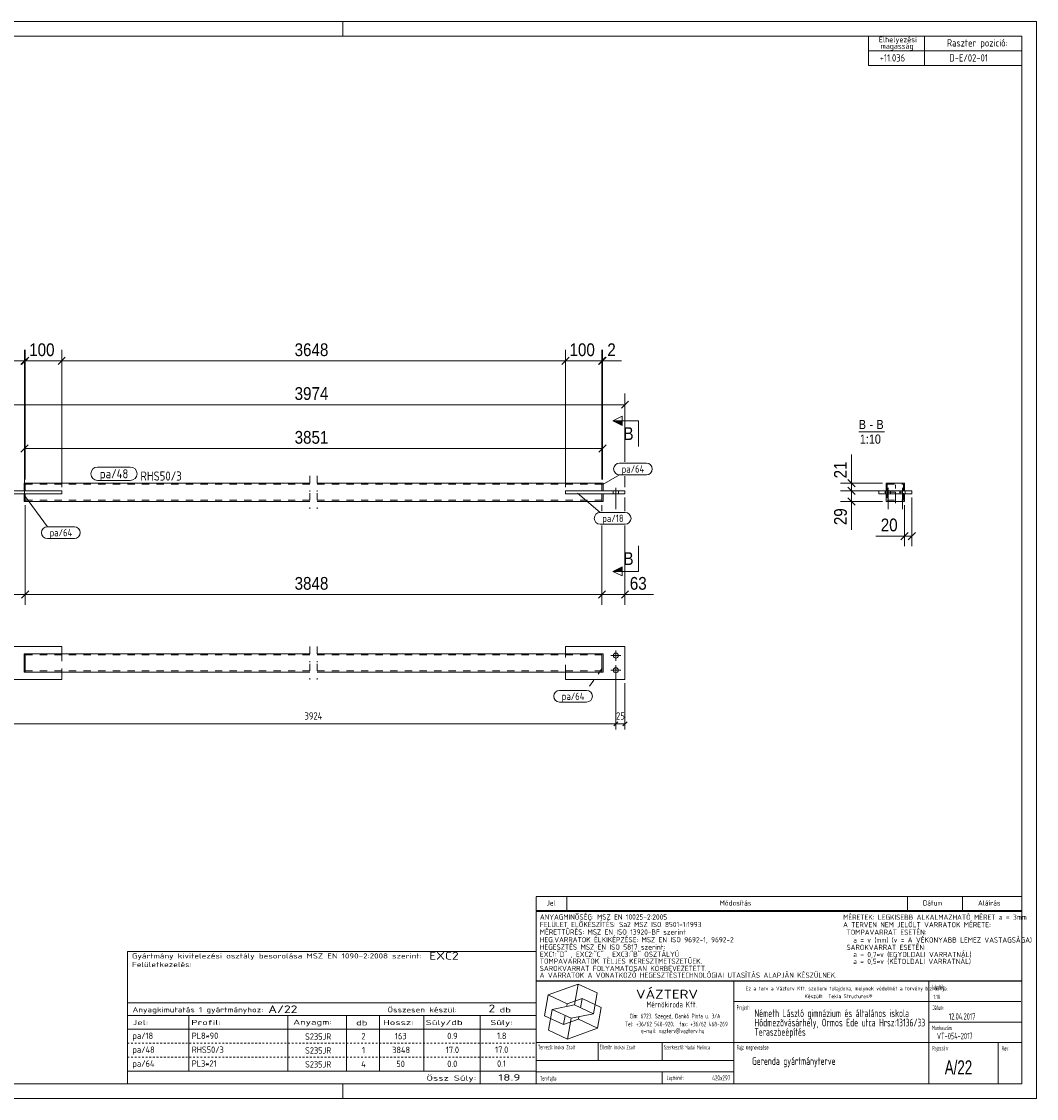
# Model space of a CAD drawing. Header units: millimetres. Extents: x 1 to 419, y 1 to 296.
# Tile 2 of 2: x 141 to 419, y 1 to 296. Entities that reach past the tile are written whole.
import ezdxf

# ---------------------------------------------------------------- set-up
doc = ezdxf.new("R2010")
doc.units = ezdxf.units.MM
for name, pattern in [('XKITLINE00', [0]), ('XKITLINE02', [4, 2, -2]), ('XKITLINE03', [6, 3, -1, 1, -1]), ('XKITLINE04', [3, 0.5, -0.5, 0.5, -0.5, 0.5, -0.5])]:
    doc.linetypes.add(name, pattern=pattern)
for name, color, linetype, lineweight in [('Bemassung', 1, 'Continuous', 0), ('Schnitt', 6, 'Continuous', 0), ('Schrauben', 7, 'Continuous', 0), ('Teil', 7, 'Continuous', 0), ('Text', 5, 'Continuous', 0), ('Ueberschrift', 7, 'Continuous', 0), ('Zeichnungsrahmen', 3, 'Continuous', 0)]:
    doc.layers.add(name, color=color, linetype=linetype, lineweight=lineweight)
doc.styles.add('ARIAL', font='ARIAL.TTF')
doc.styles.add('ISOCPEUR', font='ISOCPEUR.TTF')
doc.styles.add('ISOCPEUR_BOLD', font='ARIAL.TTF')

msp = doc.modelspace()

# ---------------------------------------------------------------- hatches: boundary and pattern name
at = {"layer": 'Schnitt'}
for points in [[(305.49, 185.37), (302.99, 186.62), (305.49, 186.62)], [(305.49, 145.38), (302.99, 145.38), (305.49, 146.63)]]:
    msp.add_hatch(color=256, dxfattribs=at).paths.add_polyline_path(points, flags=17)

# ---------------------------------------------------------------- linework, layer by layer
at = {"layer": 'Bemassung', "linetype": 'XKITLINE00', "lineweight": 0}
for p, q in [((142.44, 203.65), (140.85, 202.06)), ((142.98, 204.04), (141, 202.06)), ((142.59, 203.65), (141, 202.06)), ((141.84, 165.55), (141.84, 206.1)), ((141.99, 170.55), (141.99, 206.1)), ((141.99, 170.55), (141.99, 206.1)), ((152.98, 204.04), (151, 202.06)), ((152.98, 204.04), (151, 202.06)), ((151.99, 168.45), (151.99, 206.1)), ((151.99, 168.45), (151.99, 206.1)), ((290.98, 204.04), (289, 202.06)), ((290.59, 203.65), (289, 202.06)), ((289.99, 168.45), (289.99, 206.1)), ((289.99, 168.45), (289.99, 206.1)), ((300.98, 204.04), (299, 202.06)), ((300.76, 203.81), (299, 202.06)), ((301.13, 204.04), (299.15, 202.06)), ((299.99, 170.55), (299.99, 206.1)), ((299.99, 170.55), (299.99, 206.1)), ((300.14, 170.55), (300.14, 206.1)), ((141.84, 203.05), (136.62, 203.05)), ((141.84, 203.05), (136.62, 203.05)), ((141.84, 203.05), (141.99, 203.05)), ((141.99, 203.05), (151.99, 203.05)), ((151.99, 203.05), (289.99, 203.05)), ((289.99, 203.05), (299.99, 203.05)), ((299.99, 203.05), (300.14, 203.05)), ((300.14, 203.05), (305.36, 203.05)), ((300.14, 203.05), (305.36, 203.05)), ((307.28, 192.04), (305.3, 190.06)), ((306.29, 175.43), (306.29, 194.1)), ((135.69, 191.05), (306.29, 191.05)), ((142.83, 180.04), (140.85, 178.06)), ((141.84, 165.55), (141.84, 182.1)), ((301.13, 180.04), (299.15, 178.06)), ((300.14, 170.55), (300.14, 182.1)), ((141.84, 179.05), (300.14, 179.05)), ((368.35, 169.55), (368.35, 177.37)), ((368.35, 169.55), (368.35, 177.37)), ((306.29, 168.45), (306.29, 171.43)), ((376.85, 169.55), (365.3, 169.55)), ((367.36, 170.54), (369.34, 168.56)), ((367.36, 168.44), (369.34, 166.46)), ((367.36, 168.44), (369.34, 166.46)), ((368.35, 167.45), (368.35, 169.55)), ((306.29, 165.65), (306.29, 161.91)), ((376.85, 167.45), (365.3, 167.45)), ((376.85, 167.45), (365.3, 167.45)), ((367.36, 165.54), (369.34, 163.56)), ((368.35, 164.55), (368.35, 167.45)), ((384.85, 165.65), (384.85, 152.25)), ((141.99, 163.55), (141.99, 136.25)), ((141.99, 163.55), (141.99, 136.25)), ((299.99, 163.55), (299.99, 161.91)), ((299.99, 163.55), (299.99, 161.91)), ((376.85, 164.55), (365.3, 164.55)), ((368.35, 164.55), (368.35, 156.73)), ((368.35, 164.55), (368.35, 156.73)), ((382.85, 163.55), (382.85, 152.25)), ((299.99, 157.91), (299.99, 136.25)), ((299.99, 157.91), (299.99, 136.25)), ((306.29, 157.91), (306.29, 136.25)), ((382.85, 155.05), (375.04, 155.05)), ((382.85, 155.05), (375.04, 155.05)), ((383.84, 156.04), (381.86, 154.06)), ((382.85, 155.05), (384.85, 155.05)), ((385.84, 156.04), (383.86, 154.06)), ((135.69, 139.05), (141.99, 139.05)), ((142.98, 140.04), (141, 138.06)), ((142.98, 140.04), (141, 138.06)), ((141.99, 139.05), (299.99, 139.05)), ((300.98, 140.04), (299, 138.06)), ((300.98, 140.04), (299, 138.06)), ((299.99, 139.05), (306.29, 139.05)), ((307.28, 140.04), (305.3, 138.06)), ((306.29, 139.05), (314.11, 139.05)), ((306.29, 139.05), (314.11, 139.05)), ((303.79, 117.3), (303.79, 107.18)), ((303.79, 117.3), (303.79, 102.03)), ((306.29, 114.8), (306.29, 102.03)), ((138.19, 103.63), (303.79, 103.63)), ((304.36, 104.19), (303.23, 103.06)), ((304.36, 104.19), (303.23, 103.06)), ((303.79, 104.38), (303.79, 102.03)), ((303.79, 103.63), (306.29, 103.63)), ((306.86, 104.19), (305.73, 103.06))]:
    msp.add_line(p, q, dxfattribs=at)
at = {"layer": 'Bemassung'}
for p in [(141.84, 203.05), (141.99, 203.05), (141.99, 203.05), (151.99, 203.05), (151.99, 203.05), (289.99, 203.05), (289.99, 203.05), (299.99, 203.05), (299.99, 203.05), (300.14, 203.05), (306.29, 191.05), (141.84, 179.05), (300.14, 179.05), (368.35, 169.55), (368.35, 167.45), (368.35, 167.45), (368.35, 164.55), (382.85, 155.05), (384.85, 155.05), (141.99, 139.05), (141.99, 139.05), (299.99, 139.05), (299.99, 139.05), (306.29, 139.05), (303.79, 103.63), (303.79, 103.63), (306.29, 103.63)]:
    msp.add_point(p, dxfattribs=at)
at = {"layer": 'Schnitt', "linetype": 'XKITLINE00', "lineweight": 0}
for p, q in [((302.99, 186.62), (305.49, 187.87)), ((302.99, 186.62), (305.49, 185.37)), ((309.99, 186.62), (302.99, 186.62)), ((305.49, 185.37), (305.49, 187.87)), ((309.99, 186.62), (309.99, 179.62)), ((309.99, 145.38), (309.99, 152.38)), ((302.99, 145.38), (305.49, 146.63)), ((305.49, 144.13), (302.99, 145.38)), ((309.99, 145.38), (302.99, 145.38)), ((305.49, 146.63), (305.49, 144.13))]:
    msp.add_line(p, q, dxfattribs=at)
at = {"layer": 'Schrauben', "linetype": 'XKITLINE00', "lineweight": 0}
for p, q in [((303.79, 168.25), (303.79, 162.45)), ((303.79, 168.25), (303.79, 162.45)), ((378.35, 168.25), (378.35, 162.45)), ((382.35, 168.25), (382.35, 162.45)), ((303.09, 167.45), (303.09, 166.65)), ((303.09, 167.45), (303.09, 166.65)), ((304.49, 167.45), (304.49, 166.65)), ((304.49, 167.45), (304.49, 166.65)), ((377.65, 167.45), (377.65, 166.65)), ((379.05, 167.45), (379.05, 166.65)), ((381.65, 167.45), (381.65, 166.65)), ((383.05, 167.45), (383.05, 166.65)), ((302.39, 122.3), (305.19, 122.3)), ((303.79, 120.9), (303.79, 123.7)), ((302.39, 118.3), (305.19, 118.3)), ((303.79, 116.9), (303.79, 119.7))]:
    msp.add_line(p, q, dxfattribs=at)
for centre in [(303.79, 122.3), (303.79, 118.3)]:
    msp.add_circle(centre, 0.7, dxfattribs=at)
at = {"layer": 'Teil', "linetype": 'XKITLINE02', "lineweight": 0}
for p, q in [((219.99, 171.55), (219.99, 167.25)), ((221.99, 171.55), (221.99, 167.25)), ((141.99, 169.55), (141.99, 168.95)), ((141.99, 169.25), (219.99, 169.25)), ((221.99, 169.25), (299.99, 169.25)), ((299.99, 169.55), (299.99, 168.95)), ((382.85, 169.55), (377.85, 169.55)), ((377.85, 169.55), (377.85, 167.45)), ((378.15, 169.25), (378.15, 167.45)), ((378.15, 169.25), (382.55, 169.25)), ((382.55, 169.25), (382.55, 167.45)), ((382.85, 169.55), (382.85, 167.45)), ((141.69, 167.45), (141.99, 167.45)), ((141.99, 166.65), (141.69, 166.65)), ((151.99, 167.45), (141.99, 167.45)), ((141.99, 166.65), (151.99, 166.65)), ((151.99, 166.65), (151.99, 167.45)), ((219.99, 166.85), (219.99, 162.55)), ((221.99, 166.85), (221.99, 162.55)), ((299.99, 167.45), (289.99, 167.45)), ((289.99, 167.45), (289.99, 166.65)), ((289.99, 166.65), (299.99, 166.65)), ((299.99, 167.45), (300.29, 167.45)), ((299.99, 166.65), (300.29, 166.65)), ((377.85, 164.55), (377.85, 167.45)), ((377.85, 167.45), (378.15, 167.45)), ((382.85, 167.45), (377.85, 167.45)), ((377.85, 166.65), (382.85, 166.65)), ((377.85, 166.65), (378.15, 166.65)), ((378.15, 167.45), (378.15, 164.85)), ((382.55, 164.85), (382.55, 167.45)), ((382.55, 167.45), (382.85, 167.45)), ((382.85, 166.65), (382.55, 166.65)), ((382.85, 164.55), (382.85, 167.45)), ((141.99, 164.92), (141.99, 165.15)), ((141.99, 164.55), (141.99, 165.15)), ((141.99, 164.85), (219.99, 164.85)), ((221.99, 164.85), (299.99, 164.85)), ((299.99, 164.55), (299.99, 165.15)), ((377.85, 164.55), (382.85, 164.55)), ((378.15, 164.85), (382.55, 164.85)), ((219.99, 124.8), (219.99, 120.5)), ((221.99, 124.8), (221.99, 120.5)), ((141.99, 122.8), (141.69, 122.8)), ((141.69, 122.8), (141.69, 117.8)), ((141.99, 122.8), (141.99, 117.8)), ((141.99, 122.8), (141.99, 122.2)), ((219.99, 122.5), (141.99, 122.5)), ((151.99, 122.8), (151.99, 117.8)), ((151.99, 122.8), (151.99, 122.5)), ((299.99, 122.5), (221.99, 122.5)), ((289.99, 117.8), (289.99, 122.8)), ((289.99, 122.8), (289.99, 122.5)), ((299.99, 117.8), (299.99, 122.8)), ((299.99, 122.8), (300.29, 122.8)), ((299.99, 122.8), (299.99, 122.2)), ((300.29, 117.8), (300.29, 122.8)), ((141.99, 117.8), (141.99, 118.4)), ((219.99, 118.1), (141.99, 118.1)), ((151.99, 117.8), (151.99, 118.1)), ((219.99, 120.1), (219.99, 115.8)), ((221.99, 120.1), (221.99, 115.8)), ((299.99, 118.1), (221.99, 118.1)), ((289.99, 117.8), (289.99, 118.1)), ((299.99, 117.8), (299.99, 118.4)), ((141.99, 117.8), (141.69, 117.8)), ((151.99, 117.85), (151.99, 117.8)), ((289.99, 117.85), (289.99, 117.8)), ((299.99, 117.8), (300.29, 117.8))]:
    msp.add_line(p, q, dxfattribs=at)
at = {"layer": 'Teil', "linetype": 'XKITLINE00', "lineweight": 0}
for p, q in [((141.99, 169.55), (141.69, 169.55)), ((141.69, 169.55), (141.69, 167.45)), ((141.99, 167.45), (141.99, 169.55)), ((141.99, 169.55), (219.99, 169.55)), ((141.99, 168.95), (141.99, 167.45)), ((221.99, 169.55), (299.99, 169.55)), ((300.29, 169.55), (299.99, 169.55)), ((299.99, 169.55), (299.99, 167.45)), ((299.99, 168.95), (299.99, 167.45)), ((300.29, 167.45), (300.29, 169.55)), ((377.85, 167.45), (377.85, 169.55)), ((377.85, 169.55), (382.85, 169.55)), ((382.85, 169.55), (382.85, 167.45)), ((135.69, 167.45), (151.99, 167.45)), ((135.69, 166.65), (151.99, 166.65)), ((141.69, 164.55), (141.69, 166.65)), ((141.99, 165.15), (141.99, 166.65)), ((141.99, 164.55), (141.99, 166.65)), ((151.99, 166.65), (151.99, 167.45)), ((289.99, 167.45), (306.29, 167.45)), ((289.99, 166.65), (289.99, 167.45)), ((306.29, 166.65), (289.99, 166.65)), ((299.99, 164.55), (299.99, 166.65)), ((299.99, 166.65), (299.99, 165.15)), ((300.29, 164.55), (300.29, 166.65)), ((306.29, 167.45), (306.29, 166.65)), ((384.85, 167.45), (375.85, 167.45)), ((375.85, 167.45), (375.85, 166.65)), ((384.85, 166.65), (375.85, 166.65)), ((377.85, 166.65), (377.85, 164.55)), ((382.85, 166.65), (382.85, 164.55)), ((384.85, 167.45), (384.85, 166.65)), ((141.99, 164.55), (141.69, 164.55)), ((141.99, 164.55), (219.99, 164.55)), ((221.99, 164.55), (299.99, 164.55)), ((299.99, 164.55), (300.29, 164.55)), ((377.85, 164.55), (382.85, 164.55)), ((151.99, 124.8), (135.69, 124.8)), ((151.99, 124.8), (151.99, 122.8)), ((289.99, 124.8), (289.99, 122.8)), ((306.29, 124.8), (289.99, 124.8)), ((306.29, 115.8), (306.29, 124.8)), ((141.99, 122.8), (141.69, 122.8)), ((141.69, 122.8), (141.69, 117.8)), ((141.99, 117.8), (141.99, 122.8)), ((219.99, 122.8), (141.99, 122.8)), ((141.99, 118.4), (141.99, 122.2)), ((299.99, 122.8), (221.99, 122.8)), ((300.29, 122.8), (299.99, 122.8)), ((299.99, 122.8), (299.99, 117.8)), ((299.99, 118.4), (299.99, 122.2)), ((300.29, 122.8), (300.29, 117.8)), ((151.99, 115.8), (135.69, 115.8)), ((141.69, 117.8), (141.99, 117.8)), ((219.99, 117.8), (141.99, 117.8)), ((151.99, 115.8), (151.99, 117.8)), ((299.99, 117.8), (221.99, 117.8)), ((289.99, 115.8), (289.99, 117.8)), ((289.99, 115.8), (306.29, 115.8)), ((300.29, 117.8), (299.99, 117.8))]:
    msp.add_line(p, q, dxfattribs=at)
at = {"layer": 'Teil', "linetype": 'XKITLINE03', "lineweight": 0}
for p, q in [((380.35, 164.05), (380.35, 170.05)), ((377.35, 167.05), (383.35, 167.05))]:
    msp.add_line(p, q, dxfattribs=at)
at = {"layer": 'Text', "linetype": 'XKITLINE00', "lineweight": 0}
for p, q in [((304.78, 175.03), (312.17, 175.03)), ((161.84, 173.97), (170.78, 173.97)), ((300.08, 169.1), (304.78, 171.83)), ((312.17, 171.83), (304.78, 171.83)), ((170.78, 170.27), (161.84, 170.27)), ((141.78, 166.2), (148.07, 157.6)), ((293.28, 166.84), (299.48, 161.51)), ((299.48, 161.51), (306.35, 161.51)), ((148.07, 157.6), (155.46, 157.6)), ((306.35, 158.31), (299.48, 158.31)), ((155.46, 154.4), (148.07, 154.4)), ((288.38, 112.78), (295.76, 112.78)), ((295.76, 109.58), (288.38, 109.58))]:
    msp.add_line(p, q, dxfattribs=at)
at = {"layer": 'Text', "linetype": 'XKITLINE02', "lineweight": 0}
msp.add_line((300.08, 118.83), (295.76, 112.78), dxfattribs=at)
at = {"layer": 'Text', "linetype": 'XKITLINE00', "lineweight": 0}
for centre, radius, start, end in [((304.78, 173.43), 1.6, 90, 270), ((312.17, 173.43), 1.6, 270, 90), ((161.84, 172.12), 1.85, 90, 270), ((170.78, 172.12), 1.85, 270, 90), ((299.48, 159.91), 1.6, 90, 270), ((306.35, 159.91), 1.6, 270, 90), ((148.07, 156), 1.6, 90, 270), ((155.46, 156), 1.6, 270, 90), ((288.38, 111.18), 1.6, 90, 270), ((295.76, 111.18), 1.6, 270, 90)]:
    msp.add_arc(centre, radius, start, end, dxfattribs=at)
at = {"layer": 'Ueberschrift', "linetype": 'XKITLINE00', "lineweight": 0}
for p, q in [((373, 292), (373, 288)), ((388.3, 292), (388.3, 288)), ((373, 288), (415, 288)), ((373, 288), (373, 284)), ((388.31, 288), (388.31, 284)), ((373, 284), (415, 284)), ((370.33, 183.62), (377.38, 183.62)), ((282, 56.34), (415, 56.34)), ((282, 56.27), (282, 52.41)), ((290.4, 56.27), (290.4, 52.41)), ((383.64, 56.34), (383.64, 52.48)), ((398.76, 56.34), (398.76, 52.48)), ((281.99, 52.22), (414.99, 52.22)), ((281.99, 33.22), (281.99, 52.22)), ((282, 52.49), (415, 52.49)), ((414.99, 52.22), (414.99, 33.22)), ((169.99, 41.22), (282, 41.22)), ((170, 41.22), (170, 27.23)), ((282, 41.22), (281.99, 27.23)), ((414.99, 33.22), (281.99, 33.22)), ((282, 5), (282, 33.14)), ((282, 33.14), (415, 33.14)), ((336.11, 5), (336.11, 33.14)), ((389.49, 5), (389.49, 33.14)), ((285.21, 29.35), (293.43, 32.34)), ((292.43, 26.65), (293.43, 32.34)), ((298.66, 29.9), (293.43, 32.34)), ((297.66, 24.21), (298.66, 29.9)), ((169.99, 27.23), (281.99, 27.23)), ((169.99, 27.23), (169.99, 23.73)), ((281.99, 27.23), (281.99, 23.73)), ((284.2, 23.66), (285.21, 29.35)), ((290.44, 26.91), (285.21, 29.35)), ((286.33, 25.41), (292.43, 26.65)), ((290.32, 26.22), (290.44, 26.91)), ((290.44, 26.91), (294.55, 28.4)), ((297.66, 24.21), (292.43, 26.65)), ((294.1, 25.87), (294.55, 28.4)), ((299.78, 25.96), (294.55, 28.4)), ((336.11, 27.54), (414.69, 27.54)), ((169.99, 23.73), (281.99, 23.73)), ((169.99, 23.73), (169.99, 19.95)), ((186.79, 23.73), (186.79, 19.95)), ((213.92, 19.95), (213.92, 23.75)), ((229.99, 23.68), (229.99, 19.95)), ((239.04, 23.74), (239.04, 19.94)), ((251.19, 23.73), (251.19, 19.96)), ((266.59, 23.73), (266.59, 19.95)), ((281.99, 23.73), (281.99, 19.94)), ((289.44, 21.22), (284.2, 23.66)), ((285.33, 19.72), (286.33, 25.41)), ((291.56, 22.97), (286.33, 25.41)), ((289.44, 21.22), (289.88, 23.75)), ((291.56, 22.97), (297.66, 24.21)), ((298.78, 20.27), (299.78, 25.96)), ((289.44, 21.22), (293.55, 22.71)), ((290.56, 17.28), (291.56, 22.97)), ((293.55, 22.71), (293.67, 23.4)), ((298.78, 20.27), (293.55, 22.71)), ((389.49, 21.94), (415, 21.94)), ((169.99, 19.95), (281.99, 19.95)), ((169.99, 19.92), (170, 16.12)), ((186.79, 19.92), (186.79, 16.12)), ((213.93, 16.17), (213.93, 19.91)), ((229.99, 19.91), (229.99, 16.12)), ((239.04, 19.92), (239.04, 16.12)), ((251.19, 19.92), (251.19, 16.12)), ((266.59, 19.92), (266.59, 16.12)), ((281.99, 19.92), (281.99, 16.12)), ((290.56, 17.28), (285.33, 19.72)), ((290.56, 17.28), (298.78, 20.27)), ((169.99, 16.12), (170, 12.31)), ((186.79, 16.12), (186.79, 12.31)), ((213.93, 12.37), (213.93, 16.1)), ((229.99, 16.1), (229.99, 12.31)), ((239.04, 16.11), (239.04, 12.31)), ((251.19, 16.12), (251.19, 12.31)), ((266.59, 16.12), (266.59, 12.31)), ((281.99, 16.12), (281.99, 12.31)), ((282, 16.34), (414.97, 16.34)), ((298.95, 11.43), (298.95, 16.34)), ((316.51, 16.34), (316.51, 11.44)), ((408.54, 16.28), (408.54, 5)), ((169.99, 12.31), (170, 8.5)), ((186.79, 12.31), (186.79, 8.5)), ((213.93, 8.56), (213.93, 12.3)), ((229.99, 12.3), (229.99, 8.5)), ((239.04, 12.3), (239.04, 8.5)), ((251.19, 12.31), (251.19, 8.5)), ((266.59, 12.31), (266.59, 8.5)), ((281.99, 12.31), (281.99, 8.5)), ((282.04, 11.44), (336.11, 11.44)), ((169.99, 8.5), (281.99, 8.5)), ((169.99, 8.5), (169.99, 5)), ((266.59, 8.5), (266.59, 5)), ((281.99, 8.5), (281.99, 5)), ((282, 8.29), (336.08, 8.29)), ((316.52, 8.26), (316.52, 5.08))]:
    msp.add_line(p, q, dxfattribs=at)
at = {"layer": 'Ueberschrift', "linetype": 'XKITLINE04', "lineweight": 0}
for p, q in [((170, 16.12), (281.99, 16.12)), ((170, 12.31), (281.99, 12.31)), ((170, 8.5), (281.99, 8.5))]:
    msp.add_line(p, q, dxfattribs=at)
at = {"layer": 'Zeichnungsrahmen', "linetype": 'XKITLINE00', "lineweight": 0}
for p, q in [((419, 296), (1, 296)), ((229, 292), (229, 296)), ((419, 1), (419, 296)), ((415, 292), (5, 292)), ((415, 5), (415, 292)), ((5, 5), (415, 5)), ((229, 1), (229, 5)), ((1, 1), (419, 1))]:
    msp.add_line(p, q, dxfattribs=at)

# ---------------------------------------------------------------- texts
at = {"layer": 'Bemassung', "width": 0.85}
for s, height, style, p in [('100', 3.5, 'ARIAL', (143.1, 204.35)), ('3648', 3.5, 'ARIAL', (215.8, 204.35)), ('100', 3.5, 'ARIAL', (291.1, 204.35)), ('2', 3.5, 'ARIAL', (301.46, 204.35)), ('3974', 3.5, 'ARIAL', (215.8, 192.35)), ('3851', 3.5, 'ARIAL', (215.8, 180.35)), ('20', 3.5, 'ARIAL', (376.35, 156.35)), ('3848', 3.5, 'ARIAL', (215.8, 140.35)), ('63', 3.5, 'ARIAL', (307.61, 140.35)), ('3924', 2, 'ISOCPEUR', (218.5, 104.78)), ('25', 2, 'ISOCPEUR', (303.84, 104.78))]:
    msp.add_text(s, height=height, dxfattribs=dict(at, style=style)).set_placement(p)
at = {"layer": 'Bemassung', "style": 'ARIAL', "width": 0.85}
for s, p in [('21', (367.05, 170.86)), ('29', (367.05, 158.05))]:
    msp.add_text(s, height=3.5, rotation=90.0002, dxfattribs=at).set_placement(p)
at = {"layer": 'Schnitt', "style": 'ARIAL', "width": 0.85}
for p in [(305.88, 181.37), (305.88, 147.13)]:
    msp.add_text('B', height=3.5, dxfattribs=at).set_placement(p)
at = {"layer": 'Text', "style": 'ISOCPEUR', "width": 0.85}
for s, height, p in [('pa/64', 2, (305.38, 172.43)), ('pa/48', 2.5, (162.44, 170.87)), ('RHS50/3', 2.5, (173.57, 170.25)), ('pa/18', 2, (300.08, 158.91)), ('pa/64', 2, (148.67, 155)), ('pa/64', 2, (288.98, 110.18))]:
    msp.add_text(s, height=height, dxfattribs=at).set_placement(p)
at = {"layer": 'Ueberschrift'}
for s, height, style, width, p in [('Elhelyezési', 1.5, 'ISOCPEUR', 0.85, (375.84, 290.31)), ('magasság', 1.5, 'ISOCPEUR', 0.85, (376.3, 288.54)), ('Raszter pozició:', 2, 'ISOCPEUR', 0.85, (394.48, 289.15)), (' +11.036', 2, 'ISOCPEUR', 0.85, (374.98, 285.04)), ('D-E/02-01', 2, 'ISOCPEUR', 0.85, (395.14, 285.04)), ('B', 2.5, 'ARIAL', 0.85, (370.33, 184.37)), ('B', 2.5, 'ARIAL', 0.85, (375.16, 184.37)), ('1:10', 2.5, 'ARIAL', 0.85, (370.61, 180.37)), ('-', 2.5, 'ARIAL', 0.85, (373.3, 184.37)), ('Jel', 1.4, 'ISOCPEUR', 0.85, (284.84, 53.85)), ('Módosítás', 1.4, 'ISOCPEUR', 0.85, (332.25, 53.85)), ('Dátum', 1.4, 'ISOCPEUR', 0.85, (387.86, 53.85)), ('Aláírás', 1.4, 'ISOCPEUR', 0.85, (403, 53.85)), ('ANYAGMINÕSÉG: MSZ EN 10025-2:2005', 1.425, 'ISOCPEUR', 0.85, (282.98, 50)), ('MÉRETEK: LEGKISEBB ALKALMAZHATÓ MÉRET a = 3mm', 1.425, 'ISOCPEUR', 0.85, (366.04, 49.94)), ('MÉRETTÛRÉS: MSZ EN ISO 13920-BF szerint', 1.425, 'ISOCPEUR', 0.85, (282.96, 45.88)), ('FELÜLET ELÕKÉSZÍTÉS: Sa2 MSZ ISO 8501-1:1993', 1.425, 'ISOCPEUR', 0.85, (282.98, 47.95)), ('A TERVEN NEM JELÖLT VARRATOK MÉRETE:', 1.425, 'ISOCPEUR', 0.85, (366.04, 47.89)), (' TOMPAVARRAT ESETÉN:', 1.425, 'ISOCPEUR', 0.85, (366.02, 45.82)), ('HEG.VARRATOK ÉLKIKÉPZÉSE: MSZ EN ISO 9692-1, 9692-2', 1.425, 'ISOCPEUR', 0.85, (282.96, 43.77)), ('   a = v (mm) (v = A VÉKONYABB LEMEZ VASTAGSÁGA)', 1.425, 'ISOCPEUR', 0.85, (366.02, 43.7)), ('HEGESZTÉS MSZ EN ISO 5817 szerint: ', 1.425, 'ISOCPEUR', 0.85, (282.96, 41.76)), ('EXC1:"D" , EXC2:"C" , EXC3:"B" OSZTÁLYÚ', 1.425, 'ISOCPEUR', 0.85, (282.96, 39.79)), (' SAROKVARRAT ESETÉN:', 1.425, 'ISOCPEUR', 0.85, (366.02, 41.69)), ('   a = 0,7*v (EGYOLDALI VARRATNÁL)', 1.425, 'ISOCPEUR', 0.85, (366.02, 39.73)), ('Gyártmány kivitelezési osztály besorolása MSZ EN 1090-2:2008 szerint:', 1.4, 'ISOCPEUR', 1.275, (171.24, 39.34)), ('Felületkezelés:', 1.4, 'ISOCPEUR', 1.275, (171.28, 36.99)), ('EXC2', 2.1, 'ISOCPEUR', 1.275, (252.64, 39.04)), ('TOMPAVARRATOK TELJES KERESZTMETSZETÛEK.', 1.425, 'ISOCPEUR', 0.85, (282.95, 37.9)), ('   a = 0,5*v (KÉTOLDALI VARRATNÁL)', 1.425, 'ISOCPEUR', 0.85, (366.01, 37.84)), ('A VARRATOK A VONATKOZÓ HEGESZTÉSTECHNOLÓGIAI UTASÍTÁS ALAPJÁN KÉSZÜLNEK.', 1.425, 'ISOCPEUR', 0.85, (282.93, 34.06)), ('SAROKVARRAT FOLYAMATOSAN KÖRBEVEZETETT.', 1.425, 'ISOCPEUR', 0.85, (282.93, 35.91)), ('VÁZTERV', 2.45, 'ISOCPEUR', 1.19, (309.31, 28.33)), ('Ez a terv a Vázterv Kft. szellemi tulajdona, melynek védelmét a törvény biztosítja.', 1.05, 'ISOCPEUR', 0.838832, (339.33, 30.6)), ('Készült:  Tekla Structures®', 1.05, 'ISOCPEUR', 0.838832, (355.49, 28.47)), ('Lépték:', 1.26, 'ISOCPEUR', 0.51, (390.49, 30.92)), ('A/22', 2.1, 'ISOCPEUR', 1.275, (208.56, 24.39)), ('2', 2.1, 'ISOCPEUR', 1.275, (268.9, 24.6)), ('Mérnökiroda Kft.', 1.61, 'ISOCPEUR', 0.68, (312.21, 25.92)), ('Project:', 1.26, 'ISOCPEUR', 0.51, (336.89, 25.3)), ('Dátum:', 1.26, 'ISOCPEUR', 0.51, (390.45, 25.25)), ('1:10', 1.26, 'ISOCPEUR', 0.595, (390.81, 28.19)), ('Anyagkimutatás 1 gyártmányhoz:', 1.4, 'ISOCPEUR', 1.275, (171.39, 24.61)), ('Összesen készül:', 1.4, 'ISOCPEUR', 1.275, (241.24, 24.59)), ('db', 1.4, 'ISOCPEUR', 1.513248, (271.94, 24.58)), ('Cím: 6723. Szeged, Dankó Pista u. 3/A', 1.26, 'ISOCPEUR', 0.68, (307.58, 22.95)), ('Németh László gimnázium és általános iskola', 2.1, 'ISOCPEUR', 0.595, (341.74, 23.3)), ('12.04.2017', 1.75, 'ISOCPEUR', 0.595, (395.01, 22.59)), ('Jel:', 1.4, 'ISOCPEUR', 1.513248, (171.39, 21.11)), ('Profil:', 1.4, 'ISOCPEUR', 1.513248, (187.49, 21.11)), ('Anyagm:', 1.4, 'ISOCPEUR', 1.513248, (215.41, 21.21)), ('db', 1.4, 'ISOCPEUR', 1.513248, (232.64, 21.03)), ('Hossz:', 1.4, 'ISOCPEUR', 1.513248, (240.02, 21.11)), ('Súly/db', 1.4, 'ISOCPEUR', 1.513248, (251.7, 21.11)), ('Súly:', 1.4, 'ISOCPEUR', 1.513248, (269.39, 21.11)), ('Tel: +36/62 540-920;  fax: +36/62 468-269', 1.26, 'ISOCPEUR', 0.68, (306.33, 20.76)), ('Teraszbeépítés', 2.1, 'ISOCPEUR', 0.595, (341.74, 18.17)), ('Hódmezõvásárhely, Ormos Ede utca Hrsz:13136/33', 2.1, 'ISOCPEUR', 0.595, (341.74, 20.73)), ('Munkaszám:', 1.26, 'ISOCPEUR', 0.51, (390.41, 19.72)), ('pa/18', 1.75, 'ISOCPEUR', 0.85, (171.39, 17.3)), ('PL8*90', 1.75, 'ISOCPEUR', 0.85, (187.61, 17.3)), ('S235JR', 1.75, 'ISOCPEUR', 0.85, (218.66, 17.08)), ('2', 1.75, 'ISOCPEUR', 0.85, (234.11, 17.16)), ('163', 1.75, 'ISOCPEUR', 0.85, (243.28, 17.21)), ('0.9', 1.75, 'ISOCPEUR', 0.85, (257.6, 17.24)), ('1.8', 1.75, 'ISOCPEUR', 0.85, (271.25, 17.3)), ('e-mail: vazterv@vazterv.hu', 1.26, 'ISOCPEUR', 0.68, (310.67, 18.88)), ('VT-054-2017', 1.75, 'ISOCPEUR', 0.595, (391.73, 17.23)), ('pa/48', 1.75, 'ISOCPEUR', 0.85, (171.39, 13.49)), ('RHS50/3', 1.75, 'ISOCPEUR', 0.85, (187.61, 13.49)), ('S235JR', 1.75, 'ISOCPEUR', 0.85, (218.66, 13.28)), ('1', 1.75, 'ISOCPEUR', 0.85, (234.26, 13.35)), ('3848', 1.75, 'ISOCPEUR', 0.85, (242.53, 13.41)), ('17.0', 1.75, 'ISOCPEUR', 0.85, (257.23, 13.44)), ('17.0', 1.75, 'ISOCPEUR', 0.85, (270.72, 13.49)), ('Tervezõ:', 1.26, 'ISOCPEUR', 0.51, (282.44, 14.43)), ('Inokai Zsolt', 1.12, 'ISOCPEUR', 0.595, (286.88, 14.48)), ('Ellenõr:', 1.26, 'ISOCPEUR', 0.51, (299.39, 14.45)), ('Inokai Zsolt', 1.12, 'ISOCPEUR', 0.595, (303.35, 14.45)), ('Szerkesztõ:', 1.26, 'ISOCPEUR', 0.51, (316.93, 14.43)), ('Madai Melinda', 1.12, 'ISOCPEUR', 0.595, (322.69, 14.43)), ('Rajz megnevezése:', 1.26, 'ISOCPEUR', 0.51, (336.89, 14.38)), ('Rajzszám:', 1.26, 'ISOCPEUR', 0.51, (390.46, 14.14)), ('Rev:', 1.26, 'ISOCPEUR', 0.51, (409.52, 14.11)), ('Gerenda gyártmányterve', 2.1, 'ISOCPEUR', 0.595, (341.09, 10.2)), ('pa/64', 1.75, 'ISOCPEUR', 0.85, (171.39, 9.68)), ('PL3*21', 1.75, 'ISOCPEUR', 0.85, (187.61, 9.68)), ('S235JR', 1.75, 'ISOCPEUR', 0.85, (218.66, 9.47)), ('4', 1.75, 'ISOCPEUR', 0.85, (234.04, 9.54)), ('50', 1.75, 'ISOCPEUR', 0.85, (243.66, 9.6)), ('0.0', 1.75, 'ISOCPEUR', 0.85, (257.6, 9.63)), ('0.1', 1.75, 'ISOCPEUR', 0.85, (271.25, 9.68)), ('A/22', 3.85, 'ISOCPEUR_BOLD', 0.68, (393.88, 7.59)), ('Össz Súly:', 1.4, 'ISOCPEUR', 1.513248, (251.89, 5.88)), ('18.9', 1.75, 'ISOCPEUR', 1.513248, (271.61, 5.88)), ('Tervfajta:', 1.26, 'ISOCPEUR', 0.51, (283, 5.9)), ('Lapméret:', 1.26, 'ISOCPEUR', 0.51, (317.7, 6.04)), ('420x297', 1.4, 'ISOCPEUR', 0.595, (330.18, 5.94))]:
    msp.add_text(s, height=height, dxfattribs=dict(at, style=style, width=width)).set_placement(p)

doc.saveas('drawing.dxf')
